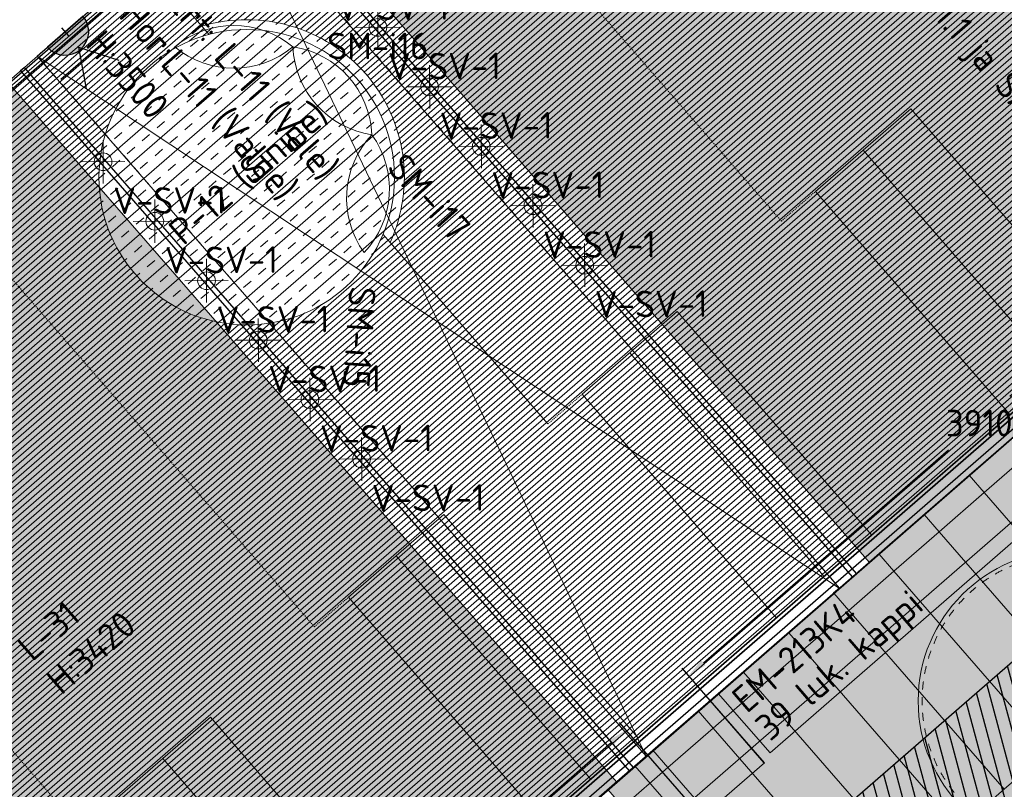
# Model space of a CAD drawing. Header units: millimetres. Extents: x -3074 to 179405, y -22 to 114374.
# Tile 131 of 184: x 151469 to 156467, y 89101 to 93009. Entities that reach past the tile are written whole.
import ezdxf

# ---------------------------------------------------------------- set-up
doc = ezdxf.new("R2010")
doc.units = ezdxf.units.MM
doc.linetypes.add('Hidden_100', pattern=[80, 40, -40])
doc.linetypes.add('INP_kriipsjoon 3', pattern=[10, 5, -5])
doc.layers.get('0').update_dxf_attribs({"true_color": 0x000000})
for name, color, linetype, true_color in [('__Ref', 7, 'Continuous', 0x000000), ('_SA-ELEKTER_pistikupesad', 7, 'Continuous', 0x9900cc), ('_SA-KUJA', 1, 'Continuous', 0xff0000), ('_SA-KUJA_hatch', 7, 'Continuous', 0xffd9d9), ('_SA-LAGI_katuseaknad', 7, 'Hidden_100', 0x0000bf), ('_SA-LAGI_tekst', 7, 'Continuous', 0x7f4f3f), ('_SA-SISUSTUS_DIM', 1, 'Continuous', 0xff0000), ('_SA-SISUSTUS_tekst', 7, 'Continuous', 0x7f4f3f), ('_SA-TREPP_tekst', 7, 'Continuous', 0x000000)]:
    doc.layers.add(name, color=color, linetype=linetype, true_color=true_color)
for name, color, linetype, lineweight, true_color in [('_SA-LAGI', 7, 'Continuous', 9, 0x5b5b5b), ('_SA-LAGI_abi', 250, 'Continuous', 9, 0x333333), ('_SA-LAGI_hatch', 7, 'Continuous', 5, 0x787878), ('_SA-PORAND', 7, 'Continuous', 9, 0x5b5b5b), ('_SA-PORAND_hatch', 254, 'Continuous', 9, 0xbebebe), ('_SA-PORAND_tekst', 7, 'Continuous', 9, 0x5b5b5b), ('_SA-SISUSTUS_kohtkindel', 7, 'Continuous', 15, 0x7f4f3f), ('_SA-SISUSTUS_lahtine', 7, 'Continuous', 18, 0x7f4f3f), ('_SA-TREPP', 7, 'Continuous', 15, 0x000000), ('_SA-VALGUSTUS', 20, 'Continuous', 13, 0xff3f00)]:
    doc.layers.add(name, color=color, linetype=linetype, lineweight=lineweight, true_color=true_color)
doc.styles.add('DIN Pro Light-Light', font='txt')
doc.styles.add('DIN Pro Medium-Medium', font='txt')
doc.dimstyles.new('INP_100_DIM', dxfattribs={"dimtxt": 135, "dimasz": 100, "dimexe": 50, "dimexo": 0.5, "dimgap": 20, "dimtad": 0, "dimtih": 1, "dimtoh": 1, "dimdec": 0, "dimzin": 1, "dimdsep": 46, "dimtxsty": 'DIN Pro Light-Light', "dimcen": 2.5, "dimadec": 1, "dimazin": 1, "dimtfac": 1, "dimtdec": 4, "dimtix": 1, "dimtofl": 0, "dimtmove": 1, "dimatfit": 3, "dimfxl": 1, "dimtolj": 1, "dimtzin": 1, "dimarcsym": 0})

# ---------------------------------------------------------------- blocks, each defined once
blk = doc.blocks.new('SM-i15')
at = {"color": 0, "linetype": 'ByBlock', "lineweight": -2, "extrusion": (0, 0, -1)}
blk.add_arc((-300, -363.3), 471.2, 50.4539, 129.5461, dxfattribs=at)
at = {"color": 0, "linetype": 'ByBlock', "lineweight": -2}
blk.add_arc((300, 363.3), 471.2, 230.4539, 309.5461, dxfattribs=at)
at = {"color": 0, "linetype": 'ByBlock', "lineweight": -2, "insert": (1030.5, 71.4), "char_height": 135, "width": 1440.951, "attachment_point": 2, "style": 'DIN Pro Medium-Medium'}
blk.add_mtext('SM-i15', dxfattribs=at)
blk = doc.blocks.new('SM-i17')
at = {"color": 0, "linetype": 'ByBlock', "lineweight": -2, "extrusion": (0, 0, -1)}
blk.add_arc((-300, -363.3), 471.2, 50.4539, 129.5461, dxfattribs=at)
at = {"color": 0}
blk.add_arc((300, 363.3), 471.2, 230.4539, 309.5461, dxfattribs=at)
at = {"color": 0, "linetype": 'ByBlock', "lineweight": -2, "insert": (1030.5, 71.4), "char_height": 135, "width": 1443.902, "attachment_point": 2, "style": 'DIN Pro Medium-Medium'}
blk.add_mtext('SM-i17', dxfattribs=at)
blk = doc.blocks.new('SM-i16')
at = {"color": 0, "linetype": 'ByBlock', "lineweight": -2, "extrusion": (0, 0, -1)}
blk.add_arc((-300, -363.3), 471.2, 50.4539, 129.5461, dxfattribs=at)
at = {"color": 0}
blk.add_arc((300, 363.3), 471.2, 230.4539, 309.5461, dxfattribs=at)
at = {"color": 0, "linetype": 'ByBlock', "lineweight": -2, "insert": (1030.5, 71.4), "char_height": 135, "width": 1440.951, "attachment_point": 2, "style": 'DIN Pro Medium-Medium'}
blk.add_mtext('SM-i16', dxfattribs=at)
blk = doc.blocks.new('_SA pistik(syvistatud) x2')
at = {"linetype": 'ByBlock', "lineweight": -2}
blk.add_hatch(color=0, dxfattribs=at).paths.add_polyline_path([(-80.1, 0), (80.1, 0), (80.1, 1.8), (80, 3.5), (79.9, 5.3), (79.7, 7.1), (79.5, 9), (79.3, 10.8), (79, 12.6), (78.6, 14.5), (78.2, 16.3), (77.8, 18.2), (77.3, 20), (76.8, 21.9), (76.2, 23.7), (75.6, 25.5), (74.9, 27.4), (74.2, 29.2), (73.4, 31), (72.6, 32.8), (71.8, 34.6), (70.8, 36.4), (69.9, 38.2), (68.9, 39.9), (67.8, 41.7), (66.7, 43.4), (65.6, 45), (64.4, 46.7), (63.1, 48.3), (61.8, 49.9), (60.5, 51.5), (59.1, 53), (57.7, 54.5), (56.3, 56), (54.8, 57.4), (53.3, 58.8), (51.7, 60.1), (50.2, 61.4), (48.5, 62.7), (46.9, 63.9), (45.2, 65.1), (43.5, 66.2), (41.8, 67.3), (40.1, 68.3), (38.3, 69.3), (36.5, 70.3), (34.7, 71.2), (32.9, 72), (31.1, 72.8), (29.3, 73.5), (27.4, 74.2), (25.6, 74.9), (23.7, 75.5), (21.9, 76), (20, 76.5), (18.2, 77), (16.3, 77.4), (14.5, 77.8), (12.6, 78.1), (10.8, 78.4), (9, 78.6), (7.2, 78.8), (5.3, 78.9), (3.5, 79), (1.8, 79.1), (0, 79.1), (-1.8, 79.1), (-3.5, 79), (-5.3, 78.9), (-7.2, 78.8), (-9, 78.6), (-10.8, 78.4), (-12.6, 78.1), (-14.5, 77.8), (-16.3, 77.4), (-18.2, 77), (-20, 76.5), (-21.9, 76), (-23.7, 75.5), (-25.6, 74.9), (-27.4, 74.2), (-29.3, 73.5), (-31.1, 72.8), (-32.9, 72), (-34.7, 71.2), (-36.5, 70.3), (-38.3, 69.3), (-40.1, 68.3), (-41.8, 67.3), (-43.5, 66.2), (-45.2, 65.1), (-46.9, 63.9), (-48.5, 62.7), (-50.2, 61.4), (-51.7, 60.1), (-53.3, 58.8), (-54.8, 57.4), (-56.3, 56), (-57.7, 54.5), (-59.1, 53), (-60.5, 51.5), (-61.8, 49.9), (-63.1, 48.3), (-64.4, 46.7), (-65.6, 45), (-66.7, 43.4), (-67.8, 41.7), (-68.9, 39.9), (-69.9, 38.2), (-70.8, 36.4), (-71.8, 34.6), (-72.6, 32.8), (-73.4, 31), (-74.2, 29.2), (-74.9, 27.4), (-75.6, 25.5), (-76.2, 23.7), (-76.8, 21.9), (-77.3, 20), (-77.8, 18.2), (-78.2, 16.3), (-78.6, 14.5), (-79, 12.6), (-79.3, 10.8), (-79.5, 9), (-79.7, 7.1), (-79.9, 5.3), (-80, 3.5), (-80.1, 1.8)], flags=0)
at = {"color": 0, "linetype": 'ByBlock', "lineweight": -2}
for p, q in [((0.1, 68.7), (-73.6, 192.2)), ((0.1, 68.7), (73.8, 192.2)), ((116.7, 111.4), (-116.5, 111.4)), ((0.1, 17.9), (0.1, -17.9)), ((17.9, 0), (-17.8, 0))]:
    blk.add_line(p, q, dxfattribs=at)
blk.add_lwpolyline([(-80.1, 0), (80.1, 0, 0.986995)], format="xyb", close=True, dxfattribs=at)
blk = doc.blocks.new('*D474')
at = {"layer": '_SA-SISUSTUS_DIM', "color": 0, "lineweight": -2}
for p, q in [((158199.4, 91800.7), (157782, 92280.8)), ((157739.3, 92177.5), (156494.4, 91095.4)), ((154939.3, 89743.5), (156184.2, 90825.7)), ((155248.5, 89235.5), (154831, 89715.7))]:
    blk.add_line(p, q, dxfattribs=at)
at = {"layer": '_SA-SISUSTUS_DIM', "color": 0}
for points in [[(157750.2, 92164.9), (157728.4, 92190.1), (157814.8, 92243.1)], [(154928.4, 89756.1), (154950.3, 89730.9), (154863.8, 89677.9)]]:
    blk.add_solid(points, dxfattribs=at)
at = {"layer": 'Defpoints', "color": 0}
for p in [(157814.8, 92243.1), (158199.7, 91800.3), (155248.8, 89235.1)]:
    blk.add_point(p, dxfattribs=at)
at = {"layer": '_SA-SISUSTUS_DIM', "color": 0, "insert": (156339.3, 90960.5), "char_height": 135, "attachment_point": 5, "style": 'DIN Pro Light-Light'}
blk.add_mtext('\\A1;3910', dxfattribs=at)
blk = doc.blocks.new('*D475')
at = {"layer": '_SA-SISUSTUS_DIM', "color": 0, "lineweight": -2}
for p, q in [((154931.5, 88959.9), (154514.1, 89440.1)), ((154471.4, 89336.8), (153203.9, 88234.9)), ((151626.1, 86863.4), (152893.6, 87965.2)), ((151935.3, 86355.4), (151517.9, 86835.6))]:
    blk.add_line(p, q, dxfattribs=at)
at = {"layer": '_SA-SISUSTUS_DIM', "color": 0}
for points in [[(154482.3, 89324.2), (154460.5, 89349.3), (154546.9, 89402.4)], [(151615.2, 86876), (151637.1, 86850.8), (151550.7, 86797.8)]]:
    blk.add_solid(points, dxfattribs=at)
at = {"layer": 'Defpoints', "color": 0}
for p in [(154546.9, 89402.4), (154931.8, 88959.5), (151935.6, 86355)]:
    blk.add_point(p, dxfattribs=at)
at = {"layer": '_SA-SISUSTUS_DIM', "color": 0, "insert": (153048.8, 88100.1), "char_height": 135, "attachment_point": 5, "style": 'DIN Pro Light-Light'}
blk.add_mtext('\\A1;3970', dxfattribs=at)
blk = doc.blocks.new('VS-2.5')
at = {"color": 0, "lineweight": -2}
blk.add_circle((0, -765), 765, dxfattribs=at)
at = {"color": 0, "linetype": 'Hidden_100', "lineweight": -2}
blk.add_circle((0, -765), 745, dxfattribs=at)
at = {"color": 0, "lineweight": -2, "insert": (-258.9, -697.1), "char_height": 135, "width": 1352.951, "attachment_point": 1, "style": 'DIN Pro Medium-Medium'}
blk.add_mtext('VS-2.5', dxfattribs=at)
blk = doc.blocks.new('V-SV-1')
at = {"color": 0, "linetype": 'ByBlock', "lineweight": -2}
for p, q in [((0, -110.2), (0, 110.2)), ((-110.2, 0), (110.2, 0))]:
    blk.add_line(p, q, dxfattribs=at)
blk.add_circle((0, 0), 45, dxfattribs=at)
at = {"color": 0, "linetype": 'ByBlock', "lineweight": -2, "insert": (50, -131), "char_height": 135, "width": 1373.607, "attachment_point": 1, "style": 'DIN Pro Medium-Medium'}
blk.add_mtext('V-SV-1', dxfattribs=at)

msp = doc.modelspace()

# ---------------------------------------------------------------- hatches: boundary and pattern name
at = {"layer": '_SA-KUJA_hatch'}
h = msp.add_hatch(dxfattribs=at)
h.set_pattern_fill('Hatch1', color=256, scale=500, angle=285, style=0, pattern_type=2)
h.set_pattern_definition([(285, (0, 0), (60.370364, 16.17619), [])])
h.paths.add_polyline_path([(130480.3, 69056.5), (130480.3, 55146.1), (131580.2, 55146.1), (131580.2, 61307.5), (132780.2, 61920), (132780.2, 55146.1), (132890, 55146.1), (132880, 53721.5), (129100, 53721.5), (129100, 55146.1), (129280.3, 55146.1), (129280.3, 69056.5), (122910, 69056.5), (122910, 70256.5), (134083.2, 70256.5), (168131.4, 99854.1), (168609.9, 100270.1), (164958.9, 104473.2), (165864.5, 105260.5), (170389.6, 100054.9), (169907.3, 99635.6), (169928.7, 99607.7), (169019.7, 98824.4), (168916.1, 98946.2), (134531.9, 69056.5)], flags=0)
at = {"layer": '_SA-LAGI_hatch'}
h = msp.add_hatch(dxfattribs=at)
h.set_pattern_fill('Plus', color=256, scale=200, angle=41, style=0, pattern_type=2)
h.set_pattern_definition([(41, (-18.87, -16.4), (-131.2118, 150.94192), [50, -150]), (131, (16.4, -18.87), (-150.94192, -131.2118), [50, -150])])
h.paths.add_polyline_path([(162278.7, 92961.1), (165539.3, 89210.2), (162958.2, 86966.4), (159697.6, 90717.3), (149531.7, 81880.2), (152792.3, 78129.3), (150543.2, 76174.3), (147282.6, 79925.2), (140165.8, 73738.6), (138919.3, 75172.6), (167837.4, 100178.2), (168319.5, 100597.3), (168613.9, 100853.4), (168818.5, 101031), (169475.1, 101601.8), (170656, 100243.3)], flags=0)
h = msp.add_hatch(dxfattribs=at)
h.set_pattern_fill('Squares', color=256, scale=200, angle=41, style=0, pattern_type=2)
h.set_pattern_definition([(41, (-1e-13, 4e-12), (-32.802951, 37.735479), [50, -50]), (131, (-1e-13, 4e-12), (-37.735479, -32.802951), [50, -50])])
h.paths.add_polyline_path([(152690.5, 93808.5), (155780.5, 90253.8), (158799.4, 92878.1), (155709.4, 96432.8)], flags=0)
h = msp.add_hatch(dxfattribs=at)
h.set_pattern_fill('Squares', color=256, scale=200, angle=41, style=0, pattern_type=2)
h.set_pattern_definition([(41, (-9e-14, -2e-12), (-32.802951, 37.735479), [50, -50]), (131, (-9e-14, -2e-12), (-37.735479, -32.802951), [50, -50])])
h.paths.add_polyline_path([(148388.9, 90069.2), (151478.9, 86514.5), (154497.6, 89138.5), (151407.5, 92693.2)], flags=0)
at = {"layer": '_SA-PORAND_hatch', "true_color": 0xffbf00}
h = msp.add_hatch(dxfattribs=at)
h.set_pattern_fill('Hatch1', color=40, scale=200, angle=41, style=0, pattern_type=2)
h.set_pattern_definition([(41, (0, 0), (-16.4014757, 18.8677395), [])])
h.paths.add_polyline_path([(149384.5, 84823.7), (158161.8, 92453.6), (157176.4, 93587.2), (156693.4, 93167.3), (154682.5, 95480.5), (146358.7, 88304.4), (148399.1, 85957.2)], flags=0)
h.paths.add_polyline_path([(153349.5, 91877.3), (153313.2, 91919.1), (153307.5, 91905.9), (153301.5, 91892.7), (153295.3, 91879.6), (153288.8, 91866.6), (153282, 91853.7), (153274.9, 91840.9), (153267.6, 91828.2), (153260, 91815.5), (153252.1, 91803), (153244, 91790.7), (153235.6, 91778.4), (153226.9, 91766.3), (153217.9, 91754.3), (153208.8, 91742.5), (153199.3, 91730.9), (153189.6, 91719.4), (153179.7, 91708.1), (153169.6, 91697), (153159.2, 91686.1), (153148.5, 91675.4), (153137.7, 91664.9), (153126.7, 91654.7), (153115.4, 91644.6), (153104, 91634.8), (153092.3, 91625.2), (153080.5, 91615.9), (153068.5, 91606.8), (153056.3, 91597.9), (153043.9, 91589.3), (153031.5, 91581), (153018.8, 91572.9), (153006, 91565.1), (152993.1, 91557.6), (152980.1, 91550.3), (152966.9, 91543.3), (152953.7, 91536.6), (152940.4, 91530.2), (152926.9, 91524), (152913.4, 91518.2), (152899.9, 91512.6), (152886.2, 91507.3), (152872.5, 91502.3), (152858.8, 91497.5), (152845, 91493.1), (152831.2, 91488.9), (152817.4, 91485.1), (152803.6, 91481.5), (152789.8, 91478.1), (152776, 91475.1), (152762.2, 91472.3), (152748.4, 91469.8), (152734.7, 91467.6), (152720.9, 91465.6), (152707.3, 91463.9), (152693.6, 91462.5), (152680.1, 91461.3), (152666.6, 91460.4), (152653.1, 91459.7), (152639.8, 91459.2), (152626.5, 91459), (152613.3, 91459), (152600.2, 91459.3), (152574.3, 91460.5), (152557.7, 91461.7), (152541, 91463.3), (152524.1, 91465.3), (152507.2, 91467.8), (152490.2, 91470.6), (152473.2, 91473.8), (152456, 91477.5), (152438.9, 91481.6), (152421.7, 91486.1), (152404.5, 91491.1), (152387.3, 91496.5), (152370.1, 91502.4), (152353, 91508.7), (152336, 91515.5), (152319, 91522.7), (152302.1, 91530.4), (152285.3, 91538.6), (152268.6, 91547.2), (152252.1, 91556.3), (152235.8, 91565.8), (152219.6, 91575.8), (152203.6, 91586.2), (152187.9, 91597), (152172.4, 91608.3), (152157.1, 91620), (152142.1, 91632.2), (152127.4, 91644.7), (152113.1, 91657.6), (152099, 91671), (152085.2, 91684.6), (152071.9, 91698.7), (152058.8, 91713.1), (152046.2, 91727.8), (152033.9, 91742.9), (152022.1, 91758.2), (152010.6, 91773.9), (151999.6, 91789.8), (151989, 91805.9), (151978.9, 91822.3), (151969.2, 91838.9), (151959.9, 91855.7), (151951.1, 91872.7), (151942.8, 91889.8), (151934.9, 91907.1), (151927.5, 91924.5), (151920.6, 91942.1), (151914.1, 91959.7), (151908.1, 91977.4), (151902.6, 91995.1), (151897.6, 92012.9), (151893, 92030.6), (151888.9, 92048.4), (151885.2, 92066.2), (151882, 92083.9), (151879.2, 92101.6), (151876.9, 92119.2), (151875, 92136.7), (151873.5, 92154.2), (151872.4, 92171.5), (151871.8, 92188.7), (151871.5, 92205.8), (151871.6, 92222.8), (151872.1, 92239.6), (151873, 92256.2), (151873.9, 92269.2), (151875.1, 92282.3), (151876.5, 92295.5), (151878.1, 92308.8), (151880.1, 92322.1), (151882.2, 92335.4), (151884.6, 92348.8), (151887.3, 92362.2), (151890.2, 92375.7), (151893.4, 92389.2), (151896.9, 92402.7), (151900.7, 92416.2), (151904.7, 92429.7), (151909, 92443.2), (151913.6, 92456.7), (151918.4, 92470.2), (151923.6, 92483.6), (151929, 92497), (151934.7, 92510.4), (151940.7, 92523.6), (151946.9, 92536.9), (151953.5, 92550), (151960.3, 92563.1), (151967.5, 92576.1), (151974.9, 92589), (151982.5, 92601.7), (151990.5, 92614.4), (151998.7, 92626.9), (152007.2, 92639.3), (152016, 92651.6), (152025, 92663.7), (152034.3, 92675.6), (152043.8, 92687.4), (152053.6, 92699), (152063.7, 92710.4), (152074, 92721.6), (152084.5, 92732.6), (152095.2, 92743.4), (152106.2, 92754), (152117.4, 92764.3), (152128.8, 92774.5), (152140.4, 92784.4), (152152.2, 92794.1), (152164.2, 92803.5), (152176.4, 92812.6), (152188.7, 92821.6), (152201.2, 92830.2), (152213.9, 92838.6), (152226.7, 92846.7), (152239.7, 92854.5), (152252.7, 92862.1), (152265.9, 92869.4), (152279.3, 92876.4), (152292.7, 92883.1), (152306.2, 92889.5), (152319.8, 92895.6), (152333.5, 92901.5), (152347.2, 92907.1), (152361, 92912.3), (152374.9, 92917.3), (152388.8, 92922), (152402.7, 92926.4), (152416.6, 92930.5), (152430.6, 92934.3), (152394.3, 92976.1), (152420.5, 92983.3), (152447.2, 92989.8), (152474.3, 92995.3), (152501.8, 93000), (152515.7, 93002), (152529.7, 93003.7), (152543.7, 93005.2), (152557.9, 93006.5), (152572.1, 93007.5), (152586.3, 93008.2), (152600.6, 93008.7), (152615, 93009), (152629.4, 93009), (152643.8, 93008.7), (152658.3, 93008.2), (152672.8, 93007.4), (152687.3, 93006.3), (152701.8, 93005), (152716.3, 93003.4), (152730.7, 93001.5), (152745.2, 92999.4), (152759.6, 92997), (152774.1, 92994.3), (152788.4, 92991.4), (152802.7, 92988.2), (152817, 92984.7), (152831.2, 92981), (152845.4, 92977), (152859.4, 92972.8), (152873.4, 92968.3), (152887.3, 92963.5), (152901.1, 92958.5), (152914.8, 92953.3), (152928.4, 92947.8), (152941.8, 92942.1), (152955.2, 92936.1), (152968.4, 92929.9), (152981.5, 92923.4), (152994.4, 92916.8), (153007.2, 92909.9), (153019.9, 92902.8), (153032.3, 92895.4), (153044.7, 92887.9), (153056.8, 92880.2), (153068.8, 92872.3), (153080.6, 92864.2), (153092.2, 92855.9), (153103.6, 92847.4), (153114.9, 92838.7), (153125.9, 92829.9), (153136.8, 92820.9), (153147.5, 92811.8), (153168.2, 92793.1), (153188, 92773.8), (153207.1, 92754.1), (153225.2, 92733.8), (153242.7, 92713), (153259.6, 92691.4), (153276, 92669.1), (153291.6, 92646), (153299.2, 92634.1), (153306.5, 92622.1), (153313.7, 92610), (153320.7, 92597.6), (153327.5, 92585.1), (153334.1, 92572.5), (153340.5, 92559.6), (153346.7, 92546.7), (153352.7, 92533.6), (153358.4, 92520.3), (153363.9, 92506.9), (153369.2, 92493.4), (153374.2, 92479.8), (153379.1, 92466.1), (153383.6, 92452.2), (153387.9, 92438.3), (153392, 92424.2), (153395.8, 92410.1), (153399.3, 92395.9), (153402.6, 92381.6), (153405.7, 92367.2), (153408.4, 92352.8), (153411, 92338.3), (153413.2, 92323.8), (153415.2, 92309.3), (153416.9, 92294.7), (153418.3, 92280.1), (153419.5, 92265.4), (153420.4, 92250.8), (153421, 92236.2), (153421.4, 92221.5), (153421.5, 92206.9), (153421.3, 92192.3), (153420.9, 92177.7), (153420.2, 92163.2), (153419.2, 92148.7), (153418, 92134.2), (153416.5, 92119.8), (153414.8, 92105.5), (153412.8, 92091.3), (153410.5, 92077.1), (153408, 92063), (153405.3, 92049), (153402.3, 92035), (153399.1, 92021.2), (153395.7, 92007.5), (153392, 91993.9), (153388.1, 91980.4), (153379.7, 91953.8), (153370.4, 91927.7), (153360.3, 91902.2)], flags=0)
h.paths.add_polyline_path([(149302, 89354.2), (149315.8, 89361), (149329.8, 89367.5), (149344.1, 89373.9), (149358.5, 89380), (149373.2, 89385.8), (149388, 89391.4), (149403.1, 89396.7), (149418.3, 89401.7), (149433.7, 89406.5), (149449.3, 89411), (149465.1, 89415.1), (149481, 89419), (149497, 89422.6), (149513.2, 89425.8), (149529.5, 89428.7), (149545.9, 89431.3), (149562.5, 89433.5), (149579.1, 89435.4), (149595.8, 89437), (149612.6, 89438.2), (149629.5, 89439.1), (149646.4, 89439.6), (149663.4, 89439.7), (149680.4, 89439.5), (149697.5, 89439), (149714.5, 89438), (149731.6, 89436.7), (149748.6, 89435), (149765.6, 89433), (149782.6, 89430.6), (149799.5, 89427.8), (149816.4, 89424.7), (149833.1, 89421.2), (149849.9, 89417.4), (149866.5, 89413.2), (149883, 89408.6), (149899.4, 89403.7), (149915.6, 89398.4), (149931.8, 89392.9), (149947.8, 89386.9), (149963.6, 89380.7), (149979.2, 89374.1), (149994.7, 89367.2), (150010, 89360.1), (150025.1, 89352.6), (150040, 89344.8), (150054.7, 89336.7), (150069.1, 89328.4), (150083.3, 89319.7), (150097.3, 89310.9), (150111.1, 89301.7), (150124.6, 89292.4), (150137.8, 89282.8), (150150.8, 89273), (150163.6, 89262.9), (150176, 89252.7), (150188.2, 89242.3), (150200.1, 89231.6), (150211.8, 89220.8), (150223.1, 89209.9), (150234.2, 89198.8), (150245, 89187.5), (150255.5, 89176.1), (150265.7, 89164.6), (150275.7, 89152.9), (150285.5, 89140.9), (150295.2, 89128.6), (150304.6, 89116.1), (150313.9, 89103.4), (150323, 89090.3), (150331.8, 89077.1), (150340.5, 89063.5), (150348.9, 89049.8), (150357, 89035.8), (150364.9, 89021.5), (150372.6, 89007.1), (150380, 88992.4), (150387.1, 88977.5), (150394, 88962.4), (150400.5, 88947.1), (150406.8, 88931.7), (150412.7, 88916), (150418.4, 88900.2), (150423.7, 88884.2), (150428.7, 88868), (150433.3, 88851.8), (150437.6, 88835.3), (150441.6, 88818.8), (150445.3, 88802.1), (150448.6, 88785.4), (150451.5, 88768.6), (150454.1, 88751.6), (150456.3, 88734.7), (150458.1, 88717.6), (150459.6, 88700.5), (150460.7, 88683.4), (150461.5, 88666.3), (150461.9, 88649.1), (150461.9, 88632), (150461.5, 88614.9), (150460.8, 88597.8), (150459.7, 88580.7), (150458.3, 88563.7), (150456.5, 88546.8), (150454.4, 88529.9), (150451.8, 88513.1), (150449, 88496.4), (150445.8, 88479.8), (150442.2, 88463.3), (150438.4, 88447), (150434.2, 88430.8), (150429.6, 88414.7), (150424.8, 88398.8), (150419.6, 88383.1), (150414.2, 88367.5), (150408.4, 88352.1), (150402.4, 88336.9), (150396.1, 88321.9), (150389.5, 88307.1), (150382.6, 88292.5), (150375.5, 88278.1), (150368.1, 88263.9), (150360.6, 88250), (150352.7, 88236.3), (150344.7, 88222.8), (150336.4, 88209.6), (150328, 88196.6), (150319.3, 88183.8), (150285.4, 88222.9), (150278, 88211.9), (150270.3, 88201.1), (150262.4, 88190.4), (150254.4, 88179.8), (150246.1, 88169.3), (150237.6, 88159), (150228.9, 88148.8), (150220, 88138.7), (150210.9, 88128.8), (150201.7, 88119), (150192.2, 88109.4), (150182.6, 88099.9), (150172.8, 88090.6), (150162.8, 88081.5), (150152.6, 88072.5), (150142.3, 88063.7), (150131.8, 88055.2), (150121.1, 88046.8), (150110.3, 88038.6), (150099.4, 88030.6), (150088.3, 88022.7), (150077.1, 88015.1), (150065.8, 88007.8), (150054.3, 88000.6), (150042.7, 87993.6), (150031, 87986.9), (150019.2, 87980.3), (150007.4, 87974), (149995.4, 87967.9), (149983.3, 87962.1), (149971.1, 87956.5), (149958.9, 87951.1), (149946.6, 87945.9), (149934.3, 87940.9), (149921.9, 87936.2), (149909.4, 87931.8), (149896.9, 87927.5), (149884.4, 87923.5), (149871.8, 87919.7), (149859.3, 87916.2), (149834.1, 87909.8), (149808.8, 87904.3), (149783.6, 87899.7), (149758.5, 87896), (149733.5, 87893.2), (149708.7, 87891.2), (149684, 87890.1), (149659.6, 87889.7), (149635.5, 87890.2), (149611.6, 87891.4), (149588.1, 87893.4), (149565, 87896), (149548.5, 87898.4), (149531.9, 87901.1), (149515.3, 87904.2), (149498.6, 87907.7), (149481.8, 87911.7), (149465, 87916.1), (149448.1, 87920.9), (149431.3, 87926.1), (149414.4, 87931.7), (149397.6, 87937.9), (149380.8, 87944.4), (149364.1, 87951.4), (149347.4, 87958.9), (149330.9, 87966.8), (149314.4, 87975.1), (149298.1, 87983.9), (149281.8, 87993.2), (149265.8, 88002.9), (149249.9, 88013), (149234.2, 88023.6), (149218.8, 88034.7), (149203.5, 88046.1), (149188.6, 88058), (149173.8, 88070.3), (149159.4, 88083), (149145.3, 88096.1), (149131.4, 88109.6), (149117.9, 88123.5), (149104.8, 88137.7), (149092, 88152.3), (149079.5, 88167.2), (149067.5, 88182.4), (149055.9, 88197.9), (149044.6, 88213.8), (149033.8, 88229.9), (149023.5, 88246.2), (149013.5, 88262.8), (149004, 88279.7), (148995, 88296.7), (148986.4, 88313.9), (148978.3, 88331.3), (148970.7, 88348.8), (148963.5, 88366.5), (148956.8, 88384.3), (148950.6, 88402.1), (148944.8, 88420.1), (148939.6, 88438.1), (148934.8, 88456.1), (148930.4, 88474.2), (148926.6, 88492.2), (148923.2, 88510.3), (148920.3, 88528.3), (148917.8, 88546.3), (148915.7, 88564.2), (148914.2, 88582), (148913, 88599.7), (148912.3, 88617.3), (148911.9, 88634.9), (148912, 88652.2), (148912.5, 88669.4), (148913.4, 88686.5), (148914.6, 88703.4), (148916.3, 88720.1), (148918.2, 88736.7), (148921.2, 88757.3), (148924.8, 88778), (148929, 88798.9), (148933.9, 88819.8), (148939.4, 88840.9), (148945.6, 88861.9), (148952.5, 88883), (148960, 88904), (148968.3, 88925), (148977.2, 88945.8), (148986.9, 88966.6), (148997.3, 88987.2), (149008.3, 89007.6), (149020.1, 89027.8), (149032.6, 89047.7), (149045.8, 89067.3), (149059.6, 89086.6), (149074.1, 89105.5), (149089.3, 89124.1), (149105.1, 89142.2), (149121.5, 89159.8), (149138.5, 89176.9), (149156.2, 89193.5), (149174.3, 89209.6), (149193, 89225.1), (149212.2, 89239.9), (149231.8, 89254.1), (149251.9, 89267.7), (149272.4, 89280.6), (149293.2, 89292.8), (149314.4, 89304.4), (149335.9, 89315.2)], flags=0)
at = {"layer": '_SA-PORAND_hatch', "true_color": 0xc6e2fb}
h = msp.add_hatch(dxfattribs=at)
h.set_pattern_fill('HatchDash', color=254, scale=400, angle=41, style=0, pattern_type=2)
h.set_pattern_definition([(41, (0, 0), (-65.605903, 75.47096), []), (41, (-32.8, 37.74), (-65.605903, 75.47096), [50, -50])])
h.paths.add_polyline_path([(153313.2, 91919.1), (153349.5, 91877.3), (153360.3, 91902.2), (153370.4, 91927.7), (153379.7, 91953.8), (153388.1, 91980.4), (153392, 91993.9), (153395.7, 92007.5), (153399.1, 92021.2), (153402.3, 92035), (153405.3, 92049), (153408, 92063), (153410.5, 92077.1), (153412.8, 92091.3), (153414.8, 92105.5), (153416.5, 92119.8), (153418, 92134.2), (153419.2, 92148.7), (153420.2, 92163.2), (153420.9, 92177.7), (153421.3, 92192.3), (153421.5, 92206.9), (153421.4, 92221.5), (153421, 92236.2), (153420.4, 92250.8), (153419.5, 92265.4), (153418.3, 92280.1), (153416.9, 92294.7), (153415.2, 92309.3), (153413.2, 92323.8), (153411, 92338.3), (153408.4, 92352.8), (153405.7, 92367.2), (153402.6, 92381.6), (153399.3, 92395.9), (153395.8, 92410.1), (153392, 92424.2), (153387.9, 92438.3), (153383.6, 92452.2), (153379.1, 92466.1), (153374.2, 92479.8), (153369.2, 92493.4), (153363.9, 92506.9), (153358.4, 92520.3), (153352.7, 92533.6), (153346.7, 92546.7), (153340.5, 92559.6), (153334.1, 92572.5), (153327.5, 92585.1), (153320.7, 92597.6), (153313.7, 92610), (153306.5, 92622.1), (153299.2, 92634.1), (153291.6, 92646), (153276, 92669.1), (153259.6, 92691.4), (153242.7, 92713), (153225.2, 92733.8), (153207.1, 92754.1), (153188, 92773.8), (153168.2, 92793.1), (153147.5, 92811.8), (153136.8, 92820.9), (153125.9, 92829.9), (153114.9, 92838.7), (153103.6, 92847.4), (153092.2, 92855.9), (153080.6, 92864.2), (153068.8, 92872.3), (153056.8, 92880.2), (153044.7, 92887.9), (153032.3, 92895.4), (153019.9, 92902.8), (153007.2, 92909.9), (152994.4, 92916.8), (152981.5, 92923.4), (152968.4, 92929.9), (152955.2, 92936.1), (152941.8, 92942.1), (152928.4, 92947.8), (152914.8, 92953.3), (152901.1, 92958.5), (152887.3, 92963.5), (152873.4, 92968.3), (152859.4, 92972.8), (152845.4, 92977), (152831.2, 92981), (152817, 92984.7), (152802.7, 92988.2), (152788.4, 92991.4), (152774.1, 92994.3), (152759.6, 92997), (152745.2, 92999.4), (152730.7, 93001.5), (152716.3, 93003.4), (152701.8, 93005), (152687.3, 93006.3), (152672.8, 93007.4), (152658.3, 93008.2), (152643.8, 93008.7), (152629.4, 93009), (152615, 93009), (152600.6, 93008.7), (152586.3, 93008.2), (152572.1, 93007.5), (152557.9, 93006.5), (152543.7, 93005.2), (152529.7, 93003.7), (152515.7, 93002), (152501.8, 93000), (152474.3, 92995.3), (152447.2, 92989.8), (152420.5, 92983.3), (152394.3, 92976.1), (152430.6, 92934.3), (152416.6, 92930.5), (152402.7, 92926.4), (152388.8, 92922), (152374.9, 92917.3), (152361, 92912.3), (152347.2, 92907.1), (152333.5, 92901.5), (152319.8, 92895.6), (152306.2, 92889.5), (152292.7, 92883.1), (152279.3, 92876.4), (152265.9, 92869.4), (152252.7, 92862.1), (152239.7, 92854.5), (152226.7, 92846.7), (152213.9, 92838.6), (152201.2, 92830.2), (152188.7, 92821.6), (152176.4, 92812.6), (152164.2, 92803.5), (152152.2, 92794.1), (152140.4, 92784.4), (152128.8, 92774.5), (152117.4, 92764.3), (152106.2, 92754), (152095.2, 92743.4), (152084.5, 92732.6), (152074, 92721.6), (152063.7, 92710.4), (152053.6, 92699), (152043.8, 92687.4), (152034.3, 92675.6), (152025, 92663.7), (152016, 92651.6), (152007.2, 92639.3), (151998.7, 92626.9), (151990.5, 92614.4), (151982.5, 92601.7), (151974.9, 92589), (151967.5, 92576.1), (151960.3, 92563.1), (151953.5, 92550), (151946.9, 92536.9), (151940.7, 92523.6), (151934.7, 92510.4), (151929, 92497), (151923.6, 92483.6), (151918.4, 92470.2), (151913.6, 92456.7), (151909, 92443.2), (151904.7, 92429.7), (151900.7, 92416.2), (151896.9, 92402.7), (151893.4, 92389.2), (151890.2, 92375.7), (151887.3, 92362.2), (151884.6, 92348.8), (151882.2, 92335.4), (151880.1, 92322.1), (151878.1, 92308.8), (151876.5, 92295.5), (151875.1, 92282.3), (151873.9, 92269.2), (151873, 92256.2), (151872.1, 92239.6), (151871.6, 92222.8), (151871.5, 92205.8), (151871.8, 92188.7), (151872.4, 92171.5), (151873.5, 92154.2), (151875, 92136.7), (151876.9, 92119.2), (151879.2, 92101.6), (151882, 92083.9), (151885.2, 92066.2), (151888.9, 92048.4), (151893, 92030.6), (151897.6, 92012.9), (151902.6, 91995.1), (151908.1, 91977.4), (151914.1, 91959.7), (151920.6, 91942.1), (151927.5, 91924.5), (151934.9, 91907.1), (151942.8, 91889.8), (151951.1, 91872.7), (151959.9, 91855.7), (151969.2, 91838.9), (151978.9, 91822.3), (151989, 91805.9), (151999.6, 91789.8), (152010.6, 91773.9), (152022.1, 91758.2), (152033.9, 91742.9), (152046.2, 91727.8), (152058.8, 91713.1), (152071.9, 91698.7), (152085.2, 91684.6), (152099, 91671), (152113.1, 91657.6), (152127.4, 91644.7), (152142.1, 91632.2), (152157.1, 91620), (152172.4, 91608.3), (152187.9, 91597), (152203.6, 91586.2), (152219.6, 91575.8), (152235.8, 91565.8), (152252.1, 91556.3), (152268.6, 91547.2), (152285.3, 91538.6), (152302.1, 91530.4), (152319, 91522.7), (152336, 91515.5), (152353, 91508.7), (152370.1, 91502.4), (152387.3, 91496.5), (152404.5, 91491.1), (152421.7, 91486.1), (152438.9, 91481.6), (152456, 91477.5), (152473.2, 91473.8), (152490.2, 91470.6), (152507.2, 91467.8), (152524.1, 91465.3), (152541, 91463.3), (152557.7, 91461.7), (152574.3, 91460.5), (152600.2, 91459.3), (152613.3, 91459), (152626.5, 91459), (152639.8, 91459.2), (152653.1, 91459.7), (152666.6, 91460.4), (152680.1, 91461.3), (152693.6, 91462.5), (152707.3, 91463.9), (152720.9, 91465.6), (152734.7, 91467.6), (152748.4, 91469.8), (152762.2, 91472.3), (152776, 91475.1), (152789.8, 91478.1), (152803.6, 91481.5), (152817.4, 91485.1), (152831.2, 91488.9), (152845, 91493.1), (152858.8, 91497.5), (152872.5, 91502.3), (152886.2, 91507.3), (152899.9, 91512.6), (152913.4, 91518.2), (152926.9, 91524), (152940.4, 91530.2), (152953.7, 91536.6), (152966.9, 91543.3), (152980.1, 91550.3), (152993.1, 91557.6), (153006, 91565.1), (153018.8, 91572.9), (153031.5, 91581), (153043.9, 91589.3), (153056.3, 91597.9), (153068.5, 91606.8), (153080.5, 91615.9), (153092.3, 91625.2), (153104, 91634.8), (153115.4, 91644.6), (153126.7, 91654.7), (153137.7, 91664.9), (153148.5, 91675.4), (153159.2, 91686.1), (153169.6, 91697), (153179.7, 91708.1), (153189.6, 91719.4), (153199.3, 91730.9), (153208.8, 91742.5), (153217.9, 91754.3), (153226.9, 91766.3), (153235.6, 91778.4), (153244, 91790.7), (153252.1, 91803), (153260, 91815.5), (153267.6, 91828.2), (153274.9, 91840.9), (153282, 91853.7), (153288.8, 91866.6), (153295.3, 91879.6), (153301.5, 91892.7), (153307.5, 91905.9), (153313.2, 91919.1)], flags=0)
at = {"layer": '_SA-PORAND_hatch', "true_color": 0xdcdcdc}
for points in [[(156594.5, 90807.7), (156518.4, 90895.2), (156288.9, 90695.8), (156365, 90608.2)], [(157384.4, 89899), (156594.5, 90807.7), (156365, 90608.2), (157154.9, 89699.5)], [(156925.5, 89500.1), (156135.6, 90408.8), (155906.2, 90209.3), (156696.1, 89300.7)], [(155906.2, 90209.3), (155830.1, 90296.9), (155600.6, 90097.4), (155676.7, 90009.9)], [(155676.7, 90009.9), (155600.6, 90097.4), (155371.2, 89898), (155447.3, 89810.4)], [(156237.2, 88901.8), (155447.3, 89810.4), (155217.9, 89611), (156007.8, 88702.3)]]:
    msp.add_hatch(color=254, dxfattribs=at).paths.add_polyline_path(points, flags=0)
at = {"layer": '_SA-PORAND_hatch', "true_color": 0xfafafa}
for points in [[(156365, 90608.2), (156288.9, 90695.8), (156059.5, 90496.3), (156135.6, 90408.8)], [(157154.9, 89699.5), (156365, 90608.2), (156135.6, 90408.8), (156925.5, 89500.1)], [(155217.9, 89611), (155141.8, 89698.5), (154912.3, 89499.1), (154988.4, 89411.6)], [(154988.4, 89411.6), (154912.3, 89499.1), (154682.9, 89299.7), (154759, 89212.1)], [(154759, 89212.1), (154682.9, 89299.7), (154453.5, 89100.2), (154529.6, 89012.7)]]:
    msp.add_hatch(color=7, dxfattribs=at).paths.add_polyline_path(points, flags=0)
at = {"layer": '_SA-PORAND_hatch', "true_color": 0xebebeb}
for points in [[(156135.6, 90408.8), (156059.5, 90496.3), (155830.1, 90296.9), (155906.2, 90209.3)], [(156696.1, 89300.7), (155906.2, 90209.3), (155676.7, 90009.9), (156466.6, 89101.2)], [(156466.6, 89101.2), (155676.7, 90009.9), (155447.3, 89810.4), (156237.2, 88901.8)], [(155447.3, 89810.4), (155371.2, 89898), (155141.8, 89698.5), (155217.9, 89611)], [(156007.8, 88702.3), (155217.9, 89611), (154988.4, 89411.6), (155778.3, 88502.9)], [(155778.3, 88502.9), (154988.4, 89411.6), (154759, 89212.1), (155548.9, 88303.4)], [(155548.9, 88303.4), (154759, 89212.1), (154529.6, 89012.7), (155319.5, 88104)]]:
    msp.add_hatch(color=7, dxfattribs=at).paths.add_polyline_path(points, flags=0)

# ---------------------------------------------------------------- linework, layer by layer
at = {"layer": '__Ref'}
for p, q in [((158178.2, 92465.2), (152989.3, 87954.7)), ((158190, 92451.7), (153010.2, 87949)), ((153010.2, 87949), (158190, 92451.7))]:
    msp.add_line(p, q, dxfattribs=at)
msp.add_lwpolyline([(147684.1, 89402.2), (155177.9, 95916.5), (155157.6, 95939.9), (147648.1, 89412)], dxfattribs=at)
msp.add_lwpolyline([(148384.6, 83824.7), (158241.1, 92392.8), (158220.8, 92416.2), (148364.3, 83848.1)], close=True, dxfattribs=at)
at = {"layer": '_SA-KUJA', "color": 1, "true_color": 0xff0000}
msp.add_lwpolyline([(130480.3, 55146.1), (130480.3, 69056.5), (134531.9, 69056.5), (168918.7, 98948.5), (168916.1, 98946.2), (169019.7, 98824.4), (169928.7, 99607.7), (169907.3, 99635.6), (170389.6, 100054.9), (165864.5, 105260.5), (164958.9, 104473.2), (168609.9, 100270.1), (134083.2, 70256.5), (122910, 70256.5), (122910, 69056.5), (129280.3, 69056.5), (129280.3, 55146.1)], dxfattribs=at)
at = {"layer": '_SA-LAGI'}
for points in [[(152690.5, 93808.5), (155780.5, 90253.8), (158799.4, 92878.1), (155709.4, 96432.8)], [(151558.5, 92824.4), (154648.5, 89269.7), (155629.6, 90122.6), (152539.6, 93677.3)], [(148388.9, 90069.2), (151478.9, 86514.5), (154497.6, 89138.5), (151407.5, 92693.2)]]:
    msp.add_lwpolyline(points, close=True, dxfattribs=at)
at = {"layer": '_SA-LAGI_abi'}
for p, q in [((152539.6, 93677.3), (154648.5, 89269.7)), ((155629.1, 90122.1), (151558.5, 92824.4))]:
    msp.add_line(p, q, dxfattribs=at)
at = {"layer": '_SA-LAGI_hatch'}
msp.add_lwpolyline([(162278.7, 92961.1), (165539.3, 89210.2), (162958.2, 86966.4), (159697.6, 90717.3), (149531.7, 81880.2), (152792.3, 78129.3), (150543.2, 76174.3), (147282.6, 79925.2), (140165.8, 73738.6), (138919.3, 75172.6), (167771.7, 100253.6), (167561.6, 100494.4), (168543.2, 101347.7), (165453.1, 104902.4), (166109.5, 105473.5), (170656, 100243.3)], close=True, dxfattribs=at)
at = {"layer": '_SA-LAGI_katuseaknad'}
msp.add_lwpolyline([(151558.5, 92824.4), (152539.6, 93677.3), (155629.6, 90122.6), (154648.5, 89269.7)], close=True, dxfattribs=at)
at = {"layer": '_SA-PORAND'}
for points in [[(151343.1, 86396.4), (151618.6, 86079.4), (151935.6, 86355), (151660.1, 86672), (154656.3, 89276.5), (154931.8, 88959.5), (155248.8, 89235.1), (154973.3, 89552.1), (157924.2, 92117.3), (158199.7, 91800.3), (158516.7, 92075.8), (157191.5, 93600.3), (156708.4, 93180.5), (154668.1, 95527.6), (156509.6, 97128.4), (157188.8, 97718.8), (158041.6, 98460.2), (161131.7, 94905.5), (160822.3, 94636.5), (161097.8, 94319.5), (161414.8, 94595.1)], [(154668.1, 95527.6), (156708.4, 93180.5), (157191.5, 93600.3), (158241.1, 92392.8), (149455.3, 84742.2), (146358.7, 88304.4), (154668.1, 95527.6)]]:
    msp.add_lwpolyline(points, dxfattribs=at)
for points in [[(156594.5, 90807.7), (156518.4, 90895.2), (156288.9, 90695.8), (156365, 90608.2)], [(157384.4, 89899), (156594.5, 90807.7), (156365, 90608.2), (157154.9, 89699.5)], [(156365, 90608.2), (156288.9, 90695.8), (156059.5, 90496.3), (156135.6, 90408.8)], [(157154.9, 89699.5), (156365, 90608.2), (156135.6, 90408.8), (156925.5, 89500.1)], [(156135.6, 90408.8), (156059.5, 90496.3), (155830.1, 90296.9), (155906.2, 90209.3)], [(156925.5, 89500.1), (156135.6, 90408.8), (155906.2, 90209.3), (156696.1, 89300.7)], [(155906.2, 90209.3), (155830.1, 90296.9), (155600.6, 90097.4), (155676.7, 90009.9)], [(156696.1, 89300.7), (155906.2, 90209.3), (155676.7, 90009.9), (156466.6, 89101.2)], [(155676.7, 90009.9), (155600.6, 90097.4), (155371.2, 89898), (155447.3, 89810.4)], [(156466.6, 89101.2), (155676.7, 90009.9), (155447.3, 89810.4), (156237.2, 88901.8)], [(155447.3, 89810.4), (155371.2, 89898), (155141.8, 89698.5), (155217.9, 89611)], [(156237.2, 88901.8), (155447.3, 89810.4), (155217.9, 89611), (156007.8, 88702.3)], [(155217.9, 89611), (155141.8, 89698.5), (154912.3, 89499.1), (154988.4, 89411.6)], [(156007.8, 88702.3), (155217.9, 89611), (154988.4, 89411.6), (155778.3, 88502.9)], [(154988.4, 89411.6), (154912.3, 89499.1), (154682.9, 89299.7), (154759, 89212.1)], [(155778.3, 88502.9), (154988.4, 89411.6), (154759, 89212.1), (155548.9, 88303.4)], [(154759, 89212.1), (154682.9, 89299.7), (154453.5, 89100.2), (154529.6, 89012.7)], [(155548.9, 88303.4), (154759, 89212.1), (154529.6, 89012.7), (155319.5, 88104)]]:
    msp.add_lwpolyline(points, close=True, dxfattribs=at)
at = {"layer": '_SA-SISUSTUS_kohtkindel'}
for points in [[(155277.6, 89286.6), (158144.7, 91779), (157882.3, 92080.8), (155015.1, 89588.5)], [(151987, 86426.2), (154854.2, 88918.5), (154591.7, 89220.4), (151724.6, 86728.1)]]:
    msp.add_lwpolyline(points, close=True, dxfattribs=at)
at = {"layer": '_SA-TREPP'}
for p, q in [((146358.7, 88304.4), (154682.5, 95480.5)), ((152394.3, 92976.1, 4.4), (152139.2, 93269.6, 4.4)), ((152394.3, 92976.1, 4.4), (152430.6, 92934.3, 4.4)), ((155508.5, 92137.3), (155991.5, 92557.2)), ((156976.9, 91423.6), (155991.5, 92557.2)), ((158161.8, 92453.6), (149384.5, 84823.7)), ((156735.4, 91213.7), (155750, 92347.2)), ((156493.9, 91003.7), (155508.5, 92137.3)), ((153313.2, 91919.1), (153349.5, 91877.3)), ((153349.5, 91877.3), (154150, 90956.4)), ((154323.6, 91107.3), (154806.6, 91527.2)), ((155792, 90393.6), (154806.6, 91527.2)), ((155550.5, 90183.7), (154565.1, 91317.2)), ((155309, 89973.7), (154323.6, 91107.3)), ((153138.7, 90077.3), (153621.7, 90497.2)), ((154607.1, 89363.6), (153621.7, 90497.2)), ((154365.6, 89153.7), (153380.2, 90287.2)), ((154124.1, 88943.7), (153138.7, 90077.3)), ((151953.8, 89047.3), (152436.8, 89467.1)), ((153422.2, 88333.6), (152436.8, 89467.1)), ((153180.7, 88123.6), (152195.3, 89257.2)), ((154656.3, 89276.5), (154656.3, 89276.5))]:
    msp.add_line(p, q, dxfattribs=at)
at = {"layer": '_SA-TREPP', "linetype": 'INP_kriipsjoon 3'}
for p, q in [((155334.9, 91986.4), (153319.2, 94305.2)), ((152965.1, 89926.4), (150941, 92254.8)), ((155334.9, 91986.4), (155508.5, 92137.3)), ((151780.2, 88896.4), (149751.9, 91229.7)), ((154150, 90956.4), (154323.6, 91107.3)), ((152965.1, 89926.4), (153138.7, 90077.3))]:
    msp.add_line(p, q, dxfattribs=at)
at = {"layer": '_SA-TREPP'}
msp.add_circle((152621.5, 92209), 750, dxfattribs=at)
msp.add_arc((152621.5, 92209), 800, 335.5035, 106.4965, dxfattribs=at)
at = {"layer": '_SA-VALGUSTUS', "color": 0, "linetype": 'ByBlock', "lineweight": -2}
for points in [[(152605.7, 93734.8), (152624.5, 93751.2), (155714.5, 90196.4), (155695.6, 90180)], [(154582.3, 89212.2), (154563.5, 89195.8), (151473.6, 92750.6), (151492.4, 92767)]]:
    msp.add_lwpolyline(points, close=True, dxfattribs=at)

# ---------------------------------------------------------------- block references
at = {"layer": '_SA-ELEKTER_pistikupesad', "xscale": 1.499999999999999, "yscale": 1.499999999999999, "zscale": 1.5, "rotation": 221.0000018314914}
msp.add_blockref('_SA pistik(syvistatud) x2', (151700.5, 92947.9), dxfattribs=at)
at = {"layer": '_SA-SISUSTUS_lahtine'}
msp.add_blockref('SM-i16', (152255.8, 92871.7), dxfattribs=at)
for name, p, rotation in [('SM-i17', (152855.8, 92871.7), 311.8960146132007), ('SM-i15', (153256.5, 92425.1), 266.269334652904)]:
    msp.add_blockref(name, p, dxfattribs=dict(at, rotation=rotation))
at = {"layer": '_SA-VALGUSTUS'}
for name, p, rotation in [('V-SV-1', (153024.7, 93271.8), 0.326130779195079), ('V-SV-1', (153287.1, 92969.9), 0.326130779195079), ('V-SV-1', (153549.5, 92668), 0.326130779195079), ('V-SV-1', (153811.9, 92366.1), 0.326130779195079), ('V-SV-1', (151892.6, 92287.6), 0.326130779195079), ('V-SV-1', (154074.4, 92064.2), 0.326130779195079), ('V-SV-1', (152155, 91985.7), 0.326130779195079), ('V-SV-1', (154336.8, 91762.3), 0.326130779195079), ('V-SV-1', (152417.4, 91683.8), 0.326130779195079), ('V-SV-1', (152679.8, 91382), 0.326130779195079), ('V-SV-1', (152942.2, 91080.1), 0.326130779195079), ('V-SV-1', (153204.6, 90778.2), 0.326130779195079), ('VS-2.5', (156786.2, 90314.7), 0.620562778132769)]:
    msp.add_blockref(name, p, dxfattribs=dict(at, rotation=rotation))

# ---------------------------------------------------------------- texts
at = {"layer": '_SA-LAGI_tekst', "char_height": 135, "attachment_point": 1, "style": 'DIN Pro Medium-Medium'}
for s, insert, width, rotation in [('{\\fDIN Pro;Vert: L-11 (Vale)}\\P{\\fDIN Pro;Hor:L-11 (Valge)}\\P{\\fDIN Pro;H:3500}\\P', (152238.8, 93263), 3033.443, 310.9371), ('{\\fDIN Pro;L-31}\\P{\\fDIN Pro;H:3420}\\P', (151444.1, 89847.6), 1426.721, 41)]:
    msp.add_mtext(s, dxfattribs=dict(at, insert=insert, width=width, rotation=rotation))
at = {"layer": '_SA-PORAND_tekst', "insert": (152211.9, 91959.3), "char_height": 135, "width": 2422.623, "attachment_point": 1, "rotation": 41, "style": 'DIN Pro Medium-Medium'}
msp.add_mtext('P-12 (Sinine)', dxfattribs=at)
at = {"layer": '_SA-SISUSTUS_tekst', "char_height": 135, "attachment_point": 1, "rotation": 40.7881}
for s, insert, width, style in [('EM-213K4', (155071.6, 89584.5), 2003.607, 'DIN Pro Medium-Medium'), ('39 luk. kappi', (155190.1, 89443.2), 2332.623, 'DIN Pro Light-Light')]:
    msp.add_mtext(s, dxfattribs=dict(at, insert=insert, width=width, style=style))
at = {"layer": '_SA-TREPP_tekst', "insert": (154809.9, 94718.2), "char_height": 135, "width": 7732.623, "attachment_point": 1, "rotation": 310.9629, "style": 'DIN Pro Medium-Medium'}
msp.add_mtext('Piirde joonis vt. SAPT-T-01.1 ja SAPT-T-01.2', dxfattribs=at)

# ---------------------------------------------------------------- dimensions: what is measured, and where the dimension line sits
at = {"layer": '_SA-SISUSTUS_DIM'}
for base, p1, p2, picture, middle in [((157814.8, 92243.1), (155248.8, 89235.1), (158199.7, 91800.3), '*D474', (156339.3, 90960.5)), ((154546.9, 89402.4), (151935.6, 86355), (154931.8, 88959.5), '*D475', (153048.8, 88100.1))]:
    dim = msp.add_linear_dim(base=base, p1=p1, p2=p2, angle=41, dimstyle='INP_100_DIM', override={"dimtxt": 135, "dimasz": 100, "dimexe": 50, "dimexo": 0.5, "dimgap": 20, "dimdec": 0, "dimzin": 1, "dimtxsty": 'DIN Pro Light-Light', "dimsah": 0, "dimcen": 2.5, "dimadec": 1, "dimazin": 1, "dimtix": 0, "dimtmove": 0, "dimtzin": 1}, dxfattribs=at)
    dim.commit()
    dim.dimension.update_dxf_attribs({"geometry": picture, "text_midpoint": middle})

doc.saveas('drawing.dxf')
